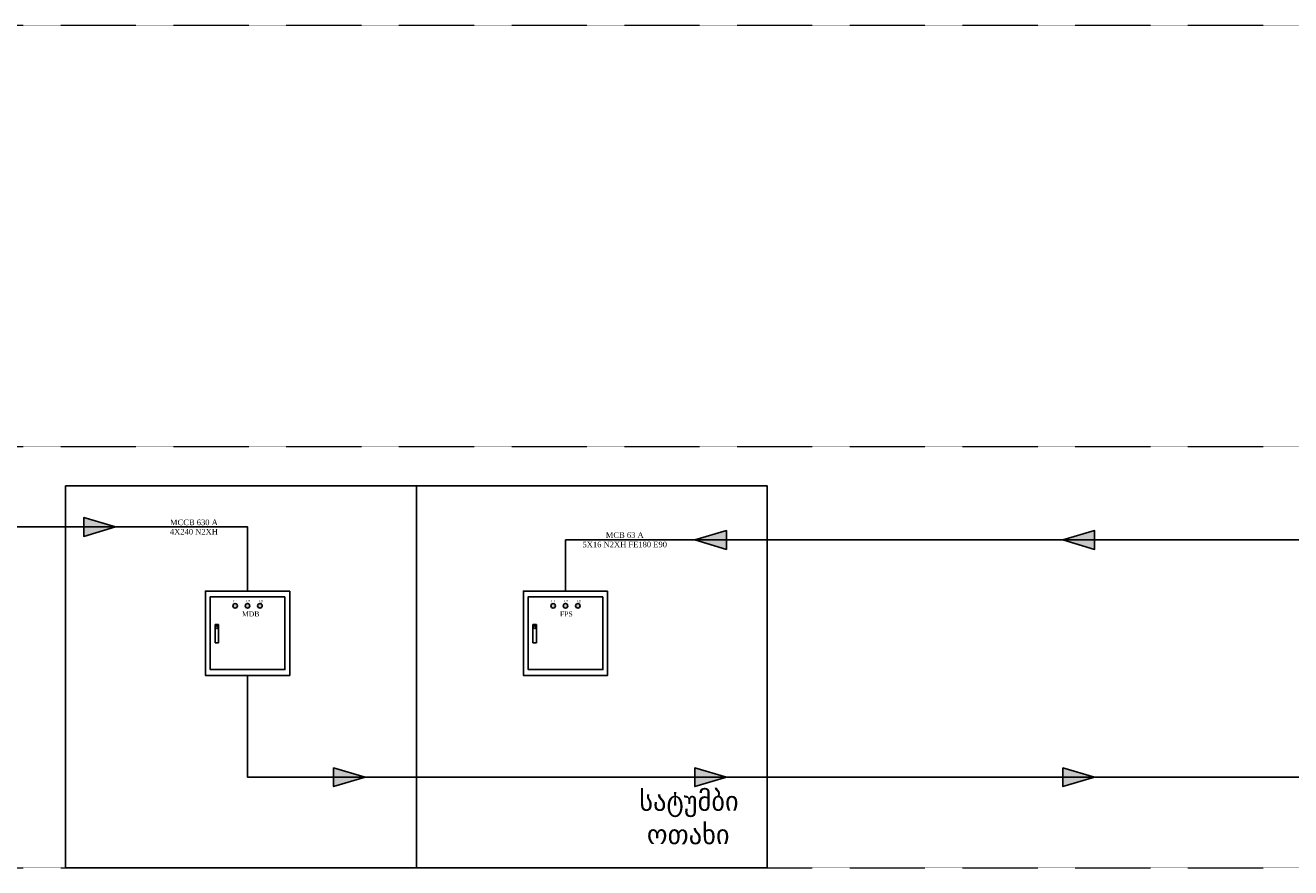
# Model space of a CAD drawing. Header units: inches. Extents: x -1488 to 42192, y -16663 to -7944.
# Tile 2 of 7: x 9109 to 18122, y -16663 to -10663. Entities that reach past the tile are written whole.
import ezdxf

# ---------------------------------------------------------------- set-up
doc = ezdxf.new("R2010")
doc.units = ezdxf.units.IN
doc.header["$MEASUREMENT"] = 0
doc.linetypes.add('HIDDEN2', pattern=[4.7625, 3.175, -1.5875])
for name, color, linetype in [('- მაგისრრალური ხაზები', 7, 'Continuous'), ('2_FUERZA', 252, 'Continuous'), ('STRUQTURULI SQEMA', 1, 'Continuous')]:
    doc.layers.add(name, color=color, linetype=linetype)
doc.styles.get("Standard").update_dxf_attribs({"font": 'arial.ttf'})

msp = doc.modelspace()

# ---------------------------------------------------------------- hatches: boundary and pattern name
at = {"layer": '- მაგისრრალური ხაზები'}
h = msp.add_hatch(color=1, dxfattribs=at)
h.dxf.hatch_style = 1
h.paths.add_polyline_path([(9750.9, -14236.6), (9525.5, -14169.9), (9525.5, -14303.3)])
h = msp.add_hatch(color=1, dxfattribs=at)
h.dxf.hatch_style = 1
h.paths.add_polyline_path([(13877.3, -14329.2), (14102.8, -14395.8), (14102.8, -14262.5)])
h = msp.add_hatch(color=1, dxfattribs=at)
h.dxf.hatch_style = 1
h.paths.add_polyline_path([(16499.4, -14329.2), (16724.9, -14395.8), (16724.9, -14262.5)])
h = msp.add_hatch(color=1, dxfattribs=at)
h.dxf.hatch_style = 1
h.paths.add_polyline_path([(11529.3, -16019.1), (11303.9, -15952.4), (11303.9, -16085.8)])
h = msp.add_hatch(color=1, dxfattribs=at)
h.dxf.hatch_style = 1
h.paths.add_polyline_path([(14102.8, -16019.1), (13877.3, -15952.4), (13877.3, -16085.8)])
h = msp.add_hatch(color=1, dxfattribs=at)
h.dxf.hatch_style = 1
h.paths.add_polyline_path([(16724.9, -16019.1), (16499.4, -15952.4), (16499.4, -16085.8)])
h = msp.add_hatch(color=3)
h.dxf.hatch_style = 1
h.paths.add_polyline_path([(10620, -14798.1, 1), (10587.6, -14798.1, 1)])
h.paths.add_polyline_path([(10675.6, -14798.1, 1), (10708, -14798.1, 1)])
h.paths.add_polyline_path([(10796, -14798.1, 1), (10763.6, -14798.1, 1)])
h = msp.add_hatch(color=3)
h.dxf.hatch_style = 1
h.paths.add_polyline_path([(12884.8, -14798.1, 1), (12852.4, -14798.1, 1)])
h.paths.add_polyline_path([(12940.4, -14798.1, 1), (12972.8, -14798.1, 1)])
h.paths.add_polyline_path([(13060.8, -14798.1, 1), (13028.4, -14798.1, 1)])

# ---------------------------------------------------------------- linework, layer by layer
for points in [[(9750.9, -14236.6), (9525.5, -14169.9), (9525.5, -14303.3), (9750.9, -14236.6)], [(13877.3, -14329.2), (14102.8, -14395.8), (14102.8, -14262.5), (13877.3, -14329.2)], [(16499.4, -14329.2), (16724.9, -14395.8), (16724.9, -14262.5), (16499.4, -14329.2)], [(11529.3, -16019.1), (11303.9, -15952.4), (11303.9, -16085.8), (11529.3, -16019.1)], [(14102.8, -16019.1), (13877.3, -15952.4), (13877.3, -16085.8), (14102.8, -16019.1)], [(16724.9, -16019.1), (16499.4, -15952.4), (16499.4, -16085.8), (16724.9, -16019.1)]]:
    msp.add_lwpolyline(points, dxfattribs=at)
at = {"color": 1}
for points in [[(3018.7, -13398.2), (3018.7, -14236.6), (10691.8, -14236.6), (10691.8, -14693.4)], [(10691.8, -15293.4), (10691.8, -16019.1), (23845.1, -16019.1), (23845.1, -13663.3)], [(12956.6, -14693.4), (12956.6, -14329.2), (23537.8, -14329.2)]]:
    msp.add_lwpolyline(points, dxfattribs=at)
for points in [[(9395.2, -13944), (14393.2, -13944), (14393.2, -16663.3), (9395.2, -16663.3)], [(9395.2, -13944), (11894.2, -13944), (11894.2, -16663.3), (9395.2, -16663.3)], [(10991.8, -14693.4), (10991.8, -15293.4), (10391.8, -15293.4), (10391.8, -14693.4)], [(10958, -14734), (10958, -15252.8), (10425.7, -15252.8), (10425.7, -14734)], [(13256.6, -14693.4), (13256.6, -15293.4), (12656.6, -15293.4), (12656.6, -14693.4)], [(13222.8, -14734), (13222.8, -15252.8), (12690.5, -15252.8), (12690.5, -14734)]]:
    msp.add_lwpolyline(points, close=True)
for centre in [(10603.8, -14798.1), (10691.8, -14798.1), (10779.8, -14798.1), (12868.6, -14798.1), (12956.6, -14798.1), (13044.6, -14798.1)]:
    msp.add_circle(centre, 16.2)
at = {"layer": '2_FUERZA', "color": 0, "linetype": 'ByBlock'}
for p, q in [((10460, -14932), (10460, -15060.8)), ((10484.5, -14932), (10460, -14932)), ((10484.5, -15060.8), (10484.5, -14932)), ((12724.8, -14932), (12724.8, -15060.8)), ((12749.3, -14932), (12724.8, -14932)), ((12749.3, -15060.8), (12749.3, -14932)), ((10460, -15060.8), (10484.5, -15060.8)), ((12724.8, -15060.8), (12749.3, -15060.8))]:
    msp.add_line(p, q, dxfattribs=at)
for centre in [(10472.2, -14950.8), (12737, -14950.8)]:
    msp.add_circle(centre, 9.43, dxfattribs=at)
at = {"layer": 'STRUQTURULI SQEMA', "color": 251, "linetype": 'HIDDEN2', "lineweight": 5, "ltscale": 0.5}
for p, q in [((-1487.6, -10663.3), (42192, -10663.3)), ((-1487.6, -13663.3), (42192, -13663.3)), ((-1487.6, -16663.3), (42192, -16663.3))]:
    msp.add_line(p, q, dxfattribs=at)

# ---------------------------------------------------------------- texts
at = {"attachment_point": 1}
for s, width, gutter_width, insert, char_height in [('\\pxqc;{\\fSylfaen|b0|i0|c0|p18;MCCB 630 A\\P4X240 N2XH }', 850.06, 0.397, (9884.6, -14183.4), 40.174), ('\\pxqc;{\\fSylfaen|b0|i0|c0|p18;MCB 63 A\\P5X16 N2XH FE180 E90  }', 850.06, 0.397, (12953.2, -14273.9), 40.174), ('{\\fSylfaen|b0|i0|c0|p18;L1}', 311.21, 0.173, (10590.8, -14756.8), 17.521), ('{\\fSylfaen|b0|i0|c0|p18;L2}', 311.21, 0.173, (10680.2, -14756.8), 17.521), ('{\\fSylfaen|b0|i0|c0|p18;L3}', 311.21, 0.173, (10770.1, -14756.8), 17.521), ('{\\fSylfaen|b0|i0|c0|p18;L1}', 311.21, 0.173, (12855.6, -14756.8), 17.521), ('{\\fSylfaen|b0|i0|c0|p18;L2}', 311.21, 0.173, (12945, -14756.8), 17.521), ('{\\fSylfaen|b0|i0|c0|p18;L3}', 311.21, 0.173, (13034.9, -14756.8), 17.521), ('{\\fSylfaen|b0|i0|c0|p18;MDB}', 632.036, 0.352, (10652, -14838.2), 35.584), ('{\\fSylfaen|b0|i0|c0|p18;FPS}', 632.036, 0.352, (12916.8, -14838.2), 35.584), ('{\\fSylfaen|b0|i0|c0|p18;სატუმბი\\P ოთახი }', 1146.494, 1.41, (13481.7, -16115), 142.644)]:
    msp.add_mtext_dynamic_manual_height_columns(s, width=width, gutter_width=gutter_width, heights=[0], dxfattribs=dict(at, insert=insert, char_height=char_height))

doc.saveas('drawing.dxf')
